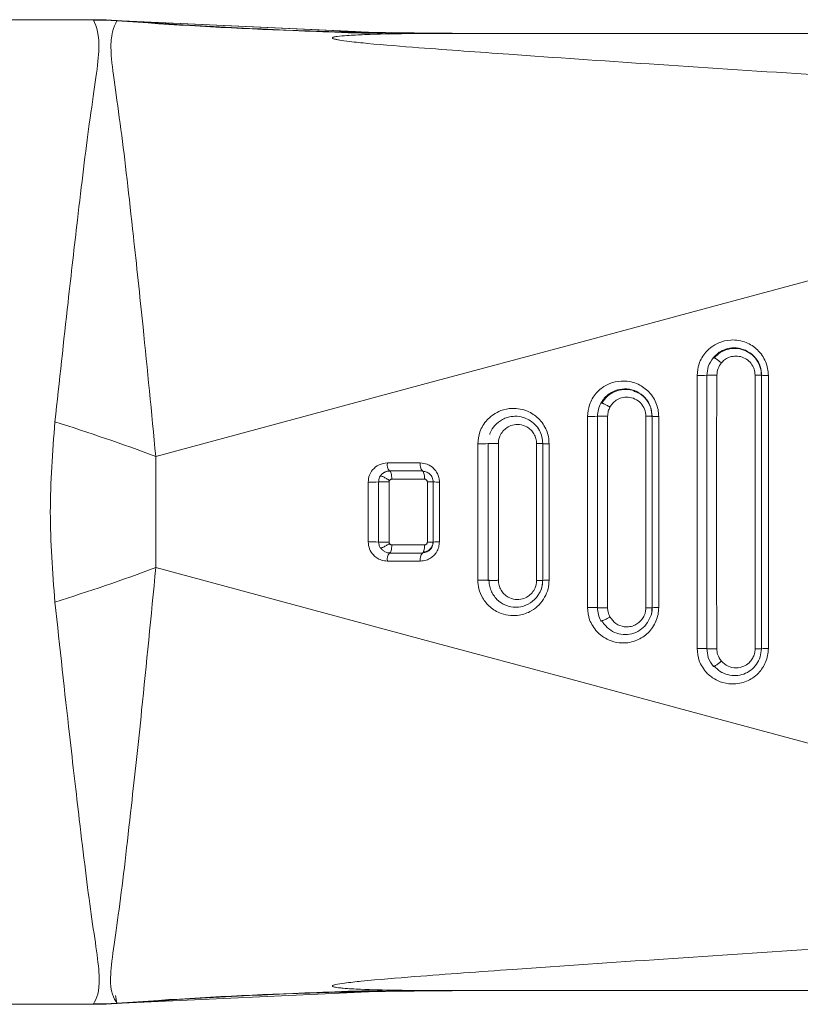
# Model space of a CAD drawing. Header units: millimetres. Extents: x -445 to 1926, y -59 to 420.
# Tile 3 of 44: x -213 to -199, y -48 to -30. Entities that reach past the tile are written whole.
import ezdxf

# ---------------------------------------------------------------- set-up
doc = ezdxf.new("R2010")
doc.units = ezdxf.units.MM
doc.linetypes.add('SLD-Solid', pattern=[0])

msp = doc.modelspace()

# ---------------------------------------------------------------- linework, layer by layer
at = {"color": 7, "linetype": 'SLD-Solid', "lineweight": 18}
for p, q in [((-227.196, -30.108), (-211.822, -30.108)), ((-211.488, -30.117), (-211.825, -30.108)), ((-211.375, -30.125), (-211.825, -30.108)), ((-211.822, -30.108), (-211.82, -30.109)), ((-206.647, -30.344), (-211.415, -30.122)), ((-207.021, -30.326), (-211.415, -30.122)), ((-211.377, -30.124), (-211.377, -30.125)), ((-205.859, -30.354), (-207.459, -30.326)), ((-205.855, -30.354), (-206.354, -30.345)), ((-190.096, -30.358), (-205.29, -30.358)), ((-200.775, -36.613), (-200.775, -41.603)), ((-200.596, -41.607), (-200.596, -36.608)), ((-199.714, -36.608), (-199.714, -41.608)), ((-199.596, -36.608), (-199.714, -36.608)), ((-199.596, -36.608), (-199.596, -41.608)), ((-199.473, -41.604), (-199.473, -36.612)), ((-202.779, -37.362), (-202.779, -40.853)), ((-202.596, -40.858), (-202.596, -37.358)), ((-201.711, -37.358), (-201.711, -40.858)), ((-201.6, -37.358), (-201.711, -37.358)), ((-201.596, -37.358), (-201.6, -37.358)), ((-201.596, -37.358), (-201.596, -40.858)), ((-201.596, -37.892), (-201.596, -37.358)), ((-204.596, -40.358), (-204.596, -37.858)), ((-204.407, -40.357), (-204.407, -37.858)), ((-203.596, -37.858), (-203.708, -37.858)), ((-203.708, -37.858), (-203.708, -40.358)), ((-203.596, -37.858), (-203.596, -40.358)), ((-210.668, -40.122), (-210.668, -38.093)), ((-206.39, -38.36), (-206.416, -38.362)), ((-206.396, -38.358), (-205.796, -38.358)), ((-206.354, -38.508), (-205.755, -38.508)), ((-206.596, -39.658), (-206.596, -38.558)), ((-206.405, -39.658), (-206.405, -38.558)), ((-205.705, -38.558), (-205.705, -39.658)), ((-205.596, -38.558), (-205.596, -39.658)), ((-205.755, -39.708), (-206.354, -39.708)), ((-205.596, -39.658), (-205.603, -39.658)), ((-201.596, -40.858), (-201.596, -39.682)), ((-206.396, -39.858), (-206.39, -39.854)), ((-205.796, -39.858), (-206.396, -39.858)), ((-205.796, -39.858), (-205.786, -39.85)), ((-203.596, -40.358), (-203.708, -40.358)), ((-201.596, -40.858), (-201.711, -40.858)), ((-199.596, -41.608), (-199.714, -41.608)), ((-211.415, -48.094), (-206.647, -47.872)), ((-211.415, -48.094), (-206.647, -47.872)), ((-207.448, -47.89), (-205.855, -47.861)), ((-206.768, -47.878), (-206.354, -47.87)), ((-190.096, -47.858), (-205.29, -47.858)), ((-211.404, -47.947), (-211.377, -48.089)), ((-227.196, -48.108), (-211.822, -48.108)), ((-211.825, -48.107), (-211.375, -48.091))]:
    msp.add_line(p, q, dxfattribs=at)
at = {"color": 7, "linetype": 'SLD-Solid', "lineweight": 18, "flags": 128}
for points in [[(-210.668, -38.093), (-208.163, -37.418), (-205.634, -36.737), (-203.083, -36.05), (-200.513, -35.359), (-197.926, -34.664), (-195.326, -33.965), (-192.715, -33.264), (-190.096, -32.562)], [(-210.668, -40.122), (-208.163, -40.797), (-205.634, -41.479), (-203.083, -42.165), (-200.513, -42.857), (-197.926, -43.552), (-195.326, -44.25), (-192.715, -44.951), (-190.096, -45.654)]]:
    msp.add_lwpolyline(points, dxfattribs=at)
at = {"color": 7, "linetype": 'SLD-Solid', "lineweight": 18}
for centre, radius, start, end in [((-211.748, -35.684), 5.57, 86.1769, 90.5995), ((-205.29, 49.772), 80.13, 265.64339, 269.99986), ((-200.728, -34.907), 1.706, 268.4051, 274.4186), ((-200.723, -134.829), 98.221, 89.8201, 89.92607), ((-202.728, -35.595), 1.768, 268.361, 274.2988), ((-202.691, -181.844), 144.486, 89.88879, 89.96214), ((-222.48, -69.504), 33.558, 69.391, 72.7177), ((-204.729, -36.074), 1.789, 268.2904, 274.2827), ((-204.723, -36.169), 1.694, 268.5653, 274.3259), ((-206.27, -38.245), 0.169, 168.7434, 221.9555), ((-205.666, -38.245), 0.172, 168.8504, 221.0266), ((-206.732, -35.496), 3.065, 268.9755, 272.5392), ((-206.659, -208.573), 170.015, 89.91436, 89.97873), ((-205.507, -36.885), 1.675, 266.9844, 270.7971), ((-206.732, -42.719), 3.065, 87.4604, 91.0247), ((-205.507, -41.33), 1.675, 89.2027, 93.0157), ((-206.27, -39.971), 0.169, 138.0446, 191.2564), ((-205.666, -39.971), 0.172, 138.9729, 191.1502), ((-222.484, -8.713), 33.558, 287.2885, 290.6152), ((-203.505, -41.414), 1.06, 88.6747, 94.908), ((-201.502, -41.913), 1.06, 88.608, 95.0416), ((-199.5, -42.638), 1.035, 88.5026, 95.3014), ((-205.29, -127.988), 80.13, 90.00014, 94.35661), ((-211.748, -42.532), 5.57, 269.4004, 273.8231)]:
    msp.add_arc(centre, radius, start, end, dxfattribs=at)
for points, knots in [([(-212.511, -37.461), (-212.43, -36.717), (-212.289, -35.407), (-212.073, -33.537), (-211.877, -31.872), (-211.641, -30.488), (-211.75, -30.241), (-211.807, -30.114)], [0, 0, 0, 0, 0.190009, 0.334651, 0.538338, 0.761528, 1, 1, 1, 1]), ([(-211.807, -30.114), (-211.812, -30.112), (-211.82, -30.108), (-211.821, -30.108), (-211.822, -30.108)], [0, 0, 0, 0, 0.561067, 1, 1, 1, 1]), ([(-211.822, -30.108), (-211.739, -30.109), (-211.59, -30.11), (-211.442, -30.12), (-211.377, -30.124)], [0, 0, 0, 0, 0.559994, 1, 1, 1, 1]), ([(-210.668, -38.093), (-210.746, -37.291), (-210.882, -35.872), (-211.105, -33.803), (-211.308, -31.973), (-211.559, -30.473), (-211.439, -30.245), (-211.377, -30.126)], [0, 0, 0, 0, 0.190168, 0.336226, 0.540876, 0.762003, 1, 1, 1, 1]), ([(-211.377, -30.126), (-211.377, -30.126), (-211.378, -30.124), (-211.377, -30.124), (-211.377, -30.124)], [0, 0, 0, 0, 0.5563326, 1, 1, 1, 1]), ([(-211.377, -30.124), (-210.203, -30.199), (-208.106, -30.333), (-206.005, -30.35), (-205.081, -30.358)], [0, 0, 0, 0, 0.5600214, 1, 1, 1, 1]), ([(-206.407, -30.373), (-206.74, -30.361), (-207.388, -30.338), (-207.983, -30.314), (-208.272, -30.302)], [0, 0, 0, 0, 0.515573, 1, 1, 1, 1]), ([(-205.29, -30.358), (-205.817, -30.359), (-206.454, -30.361), (-207.134, -30.393), (-207.315, -30.408), (-207.391, -30.42), (-207.418, -30.426), (-207.435, -30.433), (-207.443, -30.44), (-207.44, -30.448), (-207.419, -30.458), (-207.381, -30.468), (-207.286, -30.487), (-207.089, -30.512), (-206.603, -30.562), (-205.632, -30.638), (-203.918, -30.762), (-201.557, -30.925), (-198.258, -31.141), (-194.404, -31.366), (-191.503, -31.449), (-190.096, -31.489)], [0, 0, 0, 0, 0.0796332, 0.0964156, 0.1065059, 0.1089894, 0.110947, 0.1125346, 0.113904, 0.1158361, 0.1179721, 0.1206669, 0.1243532, 0.1359547, 0.1535702, 0.2023597, 0.286651, 0.4171763, 0.5625189, 0.7877925, 1, 1, 1, 1]), ([(-199.473, -36.612), (-199.475, -36.569), (-199.48, -36.483), (-199.521, -36.357), (-199.584, -36.241), (-199.695, -36.111), (-199.844, -36.015), (-200.015, -35.967), (-200.186, -35.957), (-200.363, -35.999), (-200.503, -36.081), (-200.575, -36.144), (-200.605, -36.176), (-200.613, -36.185), (-200.615, -36.187), (-200.67, -36.249), (-200.753, -36.386), (-200.768, -36.54), (-200.775, -36.613)], [0, 0, 0, 0, 0.062546, 0.125984, 0.190344, 0.255585, 0.375281, 0.443712, 0.517666, 0.628248, 0.708015, 0.756845, 0.769623, 0.773095, 0.774103, 0.774624, 0.894592, 1, 1, 1, 1]), ([(-200.478, -36.286), (-200.452, -36.258), (-200.395, -36.2), (-200.278, -36.136), (-200.153, -36.105), (-200.048, -36.108), (-199.936, -36.129), (-199.815, -36.183), (-199.693, -36.298), (-199.611, -36.442), (-199.601, -36.553), (-199.596, -36.608)], [0, 0, 0, 0, 0.0941408, 0.2003753, 0.3239823, 0.4096456, 0.4580935, 0.6047911, 0.7291087, 0.8671379, 1, 1, 1, 1]), ([(-199.6, -36.615), (-199.604, -36.564), (-199.611, -36.462), (-199.681, -36.324), (-199.785, -36.213), (-199.918, -36.14), (-200.066, -36.11), (-200.216, -36.127), (-200.357, -36.187), (-200.429, -36.259), (-200.465, -36.295)], [0, 0, 0, 0, 0.124863, 0.249798, 0.374608, 0.499265, 0.623902, 0.748743, 0.874041, 1, 1, 1, 1]), ([(-200.596, -36.608), (-200.592, -36.554), (-200.581, -36.436), (-200.515, -36.339), (-200.478, -36.286)], [0, 0, 0, 0, 0.457521, 1, 1, 1, 1]), ([(-200.478, -36.286), (-200.477, -36.285), (-200.473, -36.284), (-200.461, -36.288), (-200.446, -36.296), (-200.428, -36.308), (-200.407, -36.322), (-200.384, -36.339), (-200.358, -36.36), (-200.34, -36.375), (-200.331, -36.383)], [0, 0, 0, 0, 0.136997, 0.267542, 0.389037, 0.500005, 0.61097, 0.732462, 0.863004, 1, 1, 1, 1]), ([(-200.332, -36.383), (-200.313, -36.364), (-200.274, -36.322), (-200.192, -36.277), (-200.09, -36.253), (-199.978, -36.262), (-199.871, -36.308), (-199.784, -36.388), (-199.726, -36.491), (-199.718, -36.569), (-199.714, -36.608)], [0, 0, 0, 0, 0.092597, 0.200743, 0.324828, 0.459097, 0.595238, 0.730406, 0.865756, 1, 1, 1, 1]), ([(-200.415, -36.609), (-200.41, -36.565), (-200.402, -36.483), (-200.354, -36.415), (-200.332, -36.383)], [0, 0, 0, 0, 0.521306, 1, 1, 1, 1]), ([(-201.477, -37.362), (-201.479, -37.319), (-201.484, -37.233), (-201.524, -37.108), (-201.587, -36.992), (-201.697, -36.862), (-201.845, -36.766), (-202.017, -36.717), (-202.185, -36.707), (-202.358, -36.746), (-202.497, -36.823), (-202.571, -36.886), (-202.605, -36.921), (-202.67, -36.993), (-202.756, -37.134), (-202.772, -37.29), (-202.779, -37.362)], [0, 0, 0, 0, 0.061878, 0.124857, 0.188968, 0.254162, 0.373199, 0.442031, 0.516873, 0.622785, 0.700954, 0.751296, 0.766004, 0.773716, 0.894498, 1, 1, 1, 1]), ([(-200.415, -41.607), (-200.418, -40.671), (-200.424, -39.005), (-200.417, -37.339), (-200.415, -36.609)], [0, 0, 0, 0, 0.561691, 1, 1, 1, 1]), ([(-199.473, -36.612), (-199.489, -36.612), (-199.523, -36.611), (-199.563, -36.611), (-199.591, -36.609), (-199.594, -36.608), (-199.596, -36.608)], [0, 0, 0, 0, 0.242329, 0.5, 0.757671, 1, 1, 1, 1]), ([(-199.596, -41.608), (-199.596, -40.7), (-199.596, -39.034), (-199.596, -37.367), (-199.596, -36.608)], [0, 0, 0, 0, 0.54443, 1, 1, 1, 1]), ([(-202.533, -37.116), (-202.514, -37.085), (-202.471, -37.018), (-202.369, -36.932), (-202.228, -36.866), (-202.054, -36.848), (-201.874, -36.896), (-201.722, -37.008), (-201.616, -37.17), (-201.602, -37.295), (-201.596, -37.358)], [0, 0, 0, 0, 0.0825, 0.181793, 0.299657, 0.434093, 0.575769, 0.717, 0.858821, 1, 1, 1, 1]), ([(-201.903, -36.91), (-201.922, -36.9), (-201.989, -36.867), (-202.121, -36.861), (-202.278, -36.896), (-202.42, -36.982), (-202.483, -37.072), (-202.515, -37.117)], [0, 0, 0, 0, 0.090978, 0.316754, 0.543152, 0.770777, 1, 1, 1, 1]), ([(-202.367, -37.189), (-202.353, -37.167), (-202.323, -37.12), (-202.252, -37.059), (-202.154, -37.014), (-202.032, -37.001), (-201.907, -37.035), (-201.8, -37.113), (-201.726, -37.226), (-201.716, -37.314), (-201.711, -37.358)], [0, 0, 0, 0, 0.082105, 0.181397, 0.299616, 0.434732, 0.577065, 0.718462, 0.859791, 1, 1, 1, 1]), ([(-201.6, -37.366), (-201.604, -37.311), (-201.612, -37.201), (-201.693, -37.056), (-201.793, -36.953), (-201.873, -36.922), (-201.903, -36.91)], [0, 0, 0, 0, 0.278278, 0.556603, 0.834425, 1, 1, 1, 1]), ([(-203.48, -37.861), (-203.483, -37.82), (-203.487, -37.735), (-203.526, -37.612), (-203.587, -37.497), (-203.696, -37.367), (-203.841, -37.271), (-204.01, -37.22), (-204.176, -37.207), (-204.346, -37.241), (-204.485, -37.313), (-204.56, -37.373), (-204.595, -37.407), (-204.636, -37.45), (-204.691, -37.524), (-204.763, -37.669), (-204.775, -37.787), (-204.783, -37.862)], [0, 0, 0, 0, 0.060747, 0.122593, 0.185575, 0.249635, 0.368452, 0.436493, 0.510081, 0.614537, 0.69179, 0.741759, 0.75649, 0.764365, 0.829929, 0.891129, 1, 1, 1, 1]), ([(-202.596, -37.358), (-202.593, -37.316), (-202.587, -37.231), (-202.551, -37.154), (-202.533, -37.116)], [0, 0, 0, 0, 0.500909, 1, 1, 1, 1]), ([(-202.533, -37.116), (-202.532, -37.115), (-202.529, -37.114), (-202.516, -37.117), (-202.499, -37.122), (-202.479, -37.131), (-202.455, -37.141), (-202.428, -37.155), (-202.398, -37.171), (-202.377, -37.183), (-202.367, -37.189)], [0, 0, 0, 0, 0.137275, 0.26799, 0.389408, 0.499996, 0.610586, 0.732007, 0.862724, 1, 1, 1, 1]), ([(-202.411, -37.358), (-202.409, -37.327), (-202.404, -37.267), (-202.379, -37.214), (-202.367, -37.189)], [0, 0, 0, 0, 0.530381, 1, 1, 1, 1]), ([(-204.566, -37.69), (-204.563, -37.679), (-204.54, -37.62), (-204.472, -37.515), (-204.356, -37.423), (-204.229, -37.371), (-204.099, -37.351), (-203.966, -37.369), (-203.841, -37.421), (-203.736, -37.501), (-203.654, -37.611), (-203.605, -37.733), (-203.599, -37.817), (-203.596, -37.858)], [0, 0, 0, 0, 0.023783, 0.136661, 0.262815, 0.334011, 0.432969, 0.542827, 0.621633, 0.723934, 0.821006, 0.912978, 1, 1, 1, 1]), ([(-202.411, -40.857), (-202.412, -40.199), (-202.415, -39.033), (-202.412, -37.866), (-202.411, -37.358)], [0, 0, 0, 0, 0.5644162, 1, 1, 1, 1]), ([(-201.477, -37.362), (-201.493, -37.361), (-201.525, -37.361), (-201.564, -37.36), (-201.591, -37.359), (-201.594, -37.358), (-201.596, -37.358)], [0, 0, 0, 0, 0.242616, 0.5, 0.757384, 1, 1, 1, 1]), ([(-201.477, -40.854), (-201.477, -40.232), (-201.477, -39.068), (-201.477, -37.904), (-201.477, -37.362)], [0, 0, 0, 0, 0.534492, 1, 1, 1, 1]), ([(-212.511, -40.755), (-212.553, -40.206), (-212.638, -39.108), (-212.553, -38.01), (-212.511, -37.461)], [0, 0, 0, 0, 0.499972, 1, 1, 1, 1]), ([(-204.407, -37.858), (-204.406, -37.836), (-204.404, -37.788), (-204.379, -37.71), (-204.329, -37.63), (-204.251, -37.56), (-204.146, -37.511), (-204.016, -37.501), (-203.899, -37.539), (-203.811, -37.604), (-203.754, -37.678), (-203.716, -37.764), (-203.711, -37.827), (-203.708, -37.858)], [0, 0, 0, 0, 0.058055, 0.128833, 0.221266, 0.309063, 0.41483, 0.536314, 0.663474, 0.747859, 0.832233, 0.916537, 1, 1, 1, 1]), ([(-204.783, -37.862), (-204.783, -38.302), (-204.783, -39.132), (-204.783, -39.962), (-204.783, -40.353)], [0, 0, 0, 0, 0.529154, 1, 1, 1, 1]), ([(-204.595, -37.858), (-204.594, -37.858), (-204.592, -37.858), (-204.577, -37.858), (-204.559, -37.858), (-204.536, -37.858), (-204.51, -37.858), (-204.479, -37.858), (-204.443, -37.858), (-204.42, -37.858), (-204.407, -37.858)], [0, 0, 0, 0, 0.137223, 0.267433, 0.387963, 0.497455, 0.608552, 0.730615, 0.862046, 1, 1, 1, 1]), ([(-203.48, -37.861), (-203.496, -37.861), (-203.528, -37.861), (-203.565, -37.86), (-203.591, -37.859), (-203.594, -37.858), (-203.596, -37.858)], [0, 0, 0, 0, 0.24289, 0.5, 0.75711, 1, 1, 1, 1]), ([(-203.48, -40.354), (-203.481, -39.905), (-203.481, -39.074), (-203.481, -38.243), (-203.48, -37.861)], [0, 0, 0, 0, 0.541, 1, 1, 1, 1]), ([(-206.436, -38.212), (-206.488, -38.219), (-206.59, -38.232), (-206.703, -38.323), (-206.773, -38.437), (-206.782, -38.518), (-206.786, -38.56)], [0, 0, 0, 0, 0.28802, 0.566583, 0.772902, 1, 1, 1, 1]), ([(-205.835, -38.212), (-205.947, -38.212), (-206.148, -38.212), (-206.348, -38.212), (-206.436, -38.212)], [0, 0, 0, 0, 0.561946, 1, 1, 1, 1]), ([(-205.484, -38.56), (-205.486, -38.533), (-205.49, -38.477), (-205.523, -38.392), (-205.589, -38.301), (-205.699, -38.226), (-205.791, -38.216), (-205.835, -38.212)], [0, 0, 0, 0, 0.1465762, 0.3014233, 0.4880029, 0.7557657, 1, 1, 1, 1]), ([(-206.596, -38.558), (-206.594, -38.537), (-206.591, -38.499), (-206.573, -38.466), (-206.565, -38.451)], [0, 0, 0, 0, 0.542921, 1, 1, 1, 1]), ([(-206.565, -38.451), (-206.563, -38.45), (-206.561, -38.448), (-206.549, -38.45), (-206.531, -38.456), (-206.508, -38.466), (-206.48, -38.48), (-206.451, -38.497), (-206.423, -38.514), (-206.405, -38.526), (-206.397, -38.531)], [0, 0, 0, 0, 0.113772, 0.23665, 0.366446, 0.5, 0.633555, 0.763351, 0.886228, 1, 1, 1, 1]), ([(-206.391, -38.361), (-206.404, -38.361), (-206.431, -38.361), (-206.471, -38.373), (-206.502, -38.388), (-206.516, -38.401), (-206.52, -38.405)], [0, 0, 0, 0, 0.275491, 0.577865, 0.880817, 1, 1, 1, 1]), ([(-206.397, -38.531), (-206.394, -38.528), (-206.39, -38.522), (-206.38, -38.514), (-206.368, -38.509), (-206.359, -38.508), (-206.354, -38.508)], [0, 0, 0, 0, 0.229085, 0.45991, 0.730436, 1, 1, 1, 1]), ([(-205.599, -38.559), (-205.599, -38.545), (-205.601, -38.518), (-205.614, -38.478), (-205.634, -38.443), (-205.661, -38.412), (-205.694, -38.389), (-205.73, -38.372), (-205.761, -38.364), (-205.78, -38.365), (-205.785, -38.365)], [0, 0, 0, 0, 0.136088, 0.272293, 0.40815, 0.543189, 0.677342, 0.810729, 0.943649, 1, 1, 1, 1]), ([(-205.755, -38.508), (-205.75, -38.508), (-205.738, -38.509), (-205.725, -38.517), (-205.716, -38.527), (-205.71, -38.536), (-205.706, -38.547), (-205.706, -38.554), (-205.705, -38.558)], [0, 0, 0, 0, 0.221138, 0.439118, 0.583471, 0.720101, 0.856449, 1, 1, 1, 1]), ([(-206.786, -38.56), (-206.786, -38.765), (-206.787, -39.13), (-206.786, -39.495), (-206.786, -39.655)], [0, 0, 0, 0, 0.559798, 1, 1, 1, 1]), ([(-206.405, -38.558), (-206.404, -38.553), (-206.404, -38.544), (-206.399, -38.535), (-206.397, -38.531)], [0, 0, 0, 0, 0.51432, 1, 1, 1, 1]), ([(-205.596, -39.658), (-205.596, -39.449), (-205.596, -39.083), (-205.596, -38.716), (-205.596, -38.558)], [0, 0, 0, 0, 0.568884, 1, 1, 1, 1]), ([(-205.484, -39.656), (-205.484, -39.448), (-205.484, -39.083), (-205.484, -38.717), (-205.484, -38.56)], [0, 0, 0, 0, 0.568848, 1, 1, 1, 1]), ([(-206.786, -39.655), (-206.781, -39.699), (-206.772, -39.787), (-206.706, -39.885), (-206.628, -39.951), (-206.541, -39.994), (-206.472, -40), (-206.436, -40.004)], [0, 0, 0, 0, 0.235731, 0.471718, 0.618505, 0.795531, 1, 1, 1, 1]), ([(-206.565, -39.764), (-206.574, -39.748), (-206.592, -39.715), (-206.594, -39.677), (-206.596, -39.658)], [0, 0, 0, 0, 0.4957505, 1, 1, 1, 1]), ([(-206.596, -39.658), (-206.595, -39.658), (-206.592, -39.658), (-206.58, -39.658), (-206.56, -39.658), (-206.534, -39.658), (-206.502, -39.658), (-206.469, -39.658), (-206.436, -39.658), (-206.415, -39.658), (-206.405, -39.658)], [0, 0, 0, 0, 0.113929, 0.236843, 0.366572, 0.5, 0.633427, 0.763157, 0.886071, 1, 1, 1, 1]), ([(-206.565, -39.764), (-206.563, -39.765), (-206.561, -39.767), (-206.549, -39.766), (-206.531, -39.76), (-206.508, -39.75), (-206.48, -39.736), (-206.451, -39.719), (-206.423, -39.702), (-206.405, -39.69), (-206.397, -39.684)], [0, 0, 0, 0, 0.113774, 0.236652, 0.366449, 0.500003, 0.633557, 0.763352, 0.886229, 1, 1, 1, 1]), ([(-206.557, -39.761), (-206.546, -39.776), (-206.525, -39.806), (-206.481, -39.836), (-206.435, -39.854), (-206.404, -39.855), (-206.39, -39.855)], [0, 0, 0, 0, 0.267867, 0.531732, 0.792368, 1, 1, 1, 1]), ([(-206.397, -39.685), (-206.399, -39.68), (-206.404, -39.671), (-206.404, -39.662), (-206.405, -39.658)], [0, 0, 0, 0, 0.5566112, 1, 1, 1, 1]), ([(-206.354, -39.708), (-206.358, -39.708), (-206.366, -39.707), (-206.377, -39.703), (-206.388, -39.696), (-206.394, -39.688), (-206.397, -39.685)], [0, 0, 0, 0, 0.230223, 0.458076, 0.731449, 1, 1, 1, 1]), ([(-206.39, -39.854), (-206.387, -39.852), (-206.378, -39.848), (-206.366, -39.816), (-206.356, -39.767), (-206.355, -39.727), (-206.354, -39.708)], [0, 0, 0, 0, 0.182937, 0.455291, 0.727646, 1, 1, 1, 1]), ([(-205.835, -40.004), (-205.798, -40.001), (-205.731, -39.995), (-205.644, -39.952), (-205.58, -39.9), (-205.53, -39.834), (-205.492, -39.753), (-205.487, -39.688), (-205.484, -39.656)], [0, 0, 0, 0, 0.202596, 0.375556, 0.525095, 0.653417, 0.825697, 1, 1, 1, 1]), ([(-205.785, -39.851), (-205.78, -39.851), (-205.761, -39.851), (-205.73, -39.843), (-205.694, -39.827), (-205.661, -39.803), (-205.634, -39.773), (-205.614, -39.737), (-205.601, -39.698), (-205.599, -39.671), (-205.599, -39.657)], [0, 0, 0, 0, 0.056329, 0.189246, 0.32263, 0.456792, 0.591826, 0.72769, 0.863883, 1, 1, 1, 1]), ([(-205.781, -39.837), (-205.769, -39.836), (-205.745, -39.835), (-205.711, -39.825), (-205.679, -39.808), (-205.651, -39.784), (-205.628, -39.755), (-205.612, -39.721), (-205.603, -39.688), (-205.603, -39.667), (-205.603, -39.658)], [0, 0, 0, 0, 0.1279705, 0.2560735, 0.3847175, 0.5142311, 0.6447032, 0.7760674, 0.9080071, 1, 1, 1, 1]), ([(-205.705, -39.658), (-205.706, -39.664), (-205.707, -39.675), (-205.715, -39.689), (-205.724, -39.698), (-205.734, -39.704), (-205.744, -39.707), (-205.752, -39.708), (-205.755, -39.708)], [0, 0, 0, 0, 0.216784, 0.429725, 0.57505, 0.713795, 0.853095, 1, 1, 1, 1]), ([(-205.603, -39.658), (-205.603, -39.658), (-205.606, -39.658), (-205.625, -39.658), (-205.659, -39.658), (-205.69, -39.658), (-205.705, -39.658)], [0, 0, 0, 0, 0.026941, 0.351294, 0.675647, 1, 1, 1, 1]), ([(-211.377, -48.089), (-211.439, -47.991), (-211.561, -47.798), (-211.339, -46.474), (-211.139, -44.717), (-210.904, -42.559), (-210.754, -41.012), (-210.668, -40.122)], [0, 0, 0, 0, 0.215583, 0.424685, 0.63353, 0.789403, 1, 1, 1, 1]), ([(-206.436, -40.004), (-206.324, -40.004), (-206.124, -40.004), (-205.923, -40.004), (-205.835, -40.004)], [0, 0, 0, 0, 0.558043, 1, 1, 1, 1]), ([(-204.783, -40.353), (-204.779, -40.406), (-204.77, -40.521), (-204.696, -40.694), (-204.561, -40.857), (-204.378, -40.965), (-204.191, -41.006), (-203.999, -40.999), (-203.817, -40.934), (-203.66, -40.813), (-203.556, -40.673), (-203.492, -40.517), (-203.484, -40.408), (-203.48, -40.354)], [0, 0, 0, 0, 0.076965, 0.166947, 0.269919, 0.38582, 0.476343, 0.553972, 0.670083, 0.757758, 0.841976, 0.922725, 1, 1, 1, 1]), ([(-204.783, -40.353), (-204.773, -40.353), (-204.752, -40.353), (-204.719, -40.353), (-204.686, -40.354), (-204.655, -40.354), (-204.629, -40.355), (-204.61, -40.356), (-204.599, -40.357), (-204.597, -40.357), (-204.596, -40.358)], [0, 0, 0, 0, 0.11405, 0.236992, 0.366668, 0.499995, 0.633322, 0.763001, 0.885946, 1, 1, 1, 1]), ([(-204.596, -40.358), (-204.595, -40.358), (-204.592, -40.358), (-204.585, -40.358), (-204.578, -40.358), (-204.577, -40.358)], [0, 0, 0, 0, 0.445224, 0.925518, 1, 1, 1, 1]), ([(-204.578, -40.347), (-204.576, -40.38), (-204.573, -40.447), (-204.543, -40.543), (-204.497, -40.631), (-204.414, -40.732), (-204.278, -40.823), (-204.088, -40.861), (-203.898, -40.825), (-203.764, -40.734), (-203.691, -40.652), (-203.671, -40.612), (-203.665, -40.601)], [0, 0, 0, 0, 0.0764441, 0.1526861, 0.2286153, 0.3041635, 0.4534008, 0.6015295, 0.7492087, 0.8970461, 0.9714972, 1, 1, 1, 1]), ([(-204.577, -40.358), (-204.572, -40.358), (-204.561, -40.358), (-204.536, -40.358), (-204.505, -40.358), (-204.471, -40.358), (-204.438, -40.357), (-204.417, -40.357), (-204.407, -40.357)], [0, 0, 0, 0, 0.148734, 0.328047, 0.507355, 0.681695, 0.846881, 1, 1, 1, 1]), ([(-203.708, -40.358), (-203.71, -40.379), (-203.712, -40.427), (-203.737, -40.506), (-203.786, -40.586), (-203.865, -40.656), (-203.97, -40.704), (-204.1, -40.714), (-204.217, -40.677), (-204.304, -40.612), (-204.362, -40.538), (-204.4, -40.451), (-204.405, -40.388), (-204.407, -40.357)], [0, 0, 0, 0, 0.0579524, 0.1286813, 0.2210562, 0.3087858, 0.4144579, 0.5358371, 0.6629068, 0.7472331, 0.8315533, 0.9157936, 1, 1, 1, 1]), ([(-203.596, -40.358), (-203.598, -40.39), (-203.603, -40.461), (-203.626, -40.548), (-203.657, -40.592), (-203.666, -40.604)], [0, 0, 0, 0, 0.373987, 0.824803, 1, 1, 1, 1]), ([(-203.665, -40.601), (-203.655, -40.584), (-203.629, -40.538), (-203.604, -40.455), (-203.601, -40.39), (-203.599, -40.358)], [0, 0, 0, 0, 0.235899, 0.618047, 1, 1, 1, 1]), ([(-211.807, -48.101), (-211.75, -47.994), (-211.637, -47.782), (-211.847, -46.556), (-212.04, -44.958), (-212.267, -43.008), (-212.421, -41.581), (-212.511, -40.755)], [0, 0, 0, 0, 0.2154963, 0.427053, 0.6352748, 0.7887325, 1, 1, 1, 1]), ([(-202.779, -40.853), (-202.771, -40.93), (-202.759, -41.049), (-202.685, -41.195), (-202.629, -41.27), (-202.562, -41.338), (-202.482, -41.403), (-202.334, -41.477), (-202.168, -41.509), (-202.008, -41.496), (-201.84, -41.447), (-201.693, -41.35), (-201.584, -41.219), (-201.523, -41.105), (-201.484, -40.982), (-201.479, -40.897), (-201.477, -40.854)], [0, 0, 0, 0, 0.110611, 0.172342, 0.238205, 0.247621, 0.314107, 0.3903, 0.491869, 0.561418, 0.627803, 0.750448, 0.81342, 0.876012, 0.938203, 1, 1, 1, 1]), ([(-202.779, -40.853), (-202.767, -40.853), (-202.744, -40.853), (-202.71, -40.853), (-202.681, -40.854), (-202.655, -40.854), (-202.633, -40.855), (-202.614, -40.855), (-202.6, -40.856), (-202.597, -40.857), (-202.596, -40.858)], [0, 0, 0, 0, 0.136988, 0.267526, 0.389022, 0.5, 0.610979, 0.732475, 0.863013, 1, 1, 1, 1]), ([(-202.596, -40.858), (-202.595, -40.858), (-202.592, -40.858), (-202.58, -40.858), (-202.561, -40.857), (-202.536, -40.857), (-202.506, -40.857), (-202.473, -40.857), (-202.441, -40.857), (-202.421, -40.857), (-202.411, -40.857)], [0, 0, 0, 0, 0.11449, 0.237535, 0.367027, 0.5, 0.632973, 0.762465, 0.88551, 1, 1, 1, 1]), ([(-202.533, -41.099), (-202.551, -41.061), (-202.587, -40.985), (-202.593, -40.9), (-202.596, -40.858)], [0, 0, 0, 0, 0.498876, 1, 1, 1, 1]), ([(-202.367, -41.027), (-202.381, -40.995), (-202.406, -40.941), (-202.409, -40.882), (-202.411, -40.857)], [0, 0, 0, 0, 0.5847, 1, 1, 1, 1]), ([(-201.711, -40.858), (-201.712, -40.877), (-201.714, -40.918), (-201.732, -40.984), (-201.771, -41.061), (-201.833, -41.129), (-201.914, -41.18), (-202.005, -41.208), (-202.126, -41.21), (-202.268, -41.16), (-202.334, -41.071), (-202.367, -41.027)], [0, 0, 0, 0, 0.060359, 0.131534, 0.221024, 0.334782, 0.426548, 0.531655, 0.646832, 0.824075, 1, 1, 1, 1]), ([(-201.626, -41.019), (-201.626, -41.019), (-201.6, -40.971), (-201.6, -40.914), (-201.6, -40.858)], [0, 0, 0, 0, 0.00015, 1, 1, 1, 1]), ([(-201.596, -40.858), (-201.597, -40.893), (-201.599, -40.949), (-201.619, -41.001), (-201.626, -41.02)], [0, 0, 0, 0, 0.632381, 1, 1, 1, 1]), ([(-202.519, -41.091), (-202.488, -41.137), (-202.426, -41.228), (-202.285, -41.316), (-202.128, -41.356), (-201.966, -41.343), (-201.818, -41.277), (-201.694, -41.168), (-201.649, -41.068), (-201.626, -41.019)], [0, 0, 0, 0, 0.144622, 0.288166, 0.430858, 0.573078, 0.71521, 0.857515, 1, 1, 1, 1]), ([(-202.514, -41.098), (-202.51, -41.097), (-202.5, -41.094), (-202.479, -41.085), (-202.452, -41.072), (-202.422, -41.058), (-202.394, -41.042), (-202.375, -41.032), (-202.367, -41.027)], [0, 0, 0, 0, 0.1329768, 0.3154517, 0.4979218, 0.6754256, 0.8437655, 1, 1, 1, 1]), ([(-202.533, -41.099), (-202.532, -41.1), (-202.53, -41.102), (-202.523, -41.101), (-202.515, -41.098), (-202.514, -41.098)], [0, 0, 0, 0, 0.423279, 0.879346, 1, 1, 1, 1]), ([(-200.775, -41.603), (-200.767, -41.679), (-200.755, -41.799), (-200.681, -41.946), (-200.627, -42.017), (-200.587, -42.059), (-200.555, -42.091), (-200.479, -42.152), (-200.338, -42.225), (-200.165, -42.26), (-199.999, -42.245), (-199.872, -42.206), (-199.754, -42.144), (-199.625, -42.036), (-199.53, -41.89), (-199.48, -41.732), (-199.475, -41.647), (-199.473, -41.604)], [0, 0, 0, 0, 0.110942, 0.173124, 0.239628, 0.241655, 0.258811, 0.307476, 0.385541, 0.492879, 0.564835, 0.630147, 0.688785, 0.760401, 0.875589, 0.937327, 1, 1, 1, 1]), ([(-200.775, -41.603), (-200.764, -41.603), (-200.741, -41.603), (-200.7, -41.603), (-200.653, -41.604), (-200.619, -41.605), (-200.601, -41.606), (-200.598, -41.607), (-200.596, -41.607)], [0, 0, 0, 0, 0.136932, 0.26754, 0.5, 0.73246, 0.863068, 1, 1, 1, 1]), ([(-200.596, -41.607), (-200.595, -41.607), (-200.592, -41.607), (-200.58, -41.607), (-200.561, -41.607), (-200.536, -41.607), (-200.507, -41.607), (-200.476, -41.607), (-200.444, -41.607), (-200.424, -41.607), (-200.415, -41.607)], [0, 0, 0, 0, 0.115075, 0.238254, 0.367497, 0.499999, 0.632502, 0.761745, 0.884924, 1, 1, 1, 1]), ([(-200.478, -41.93), (-200.515, -41.877), (-200.581, -41.78), (-200.592, -41.662), (-200.596, -41.607)], [0, 0, 0, 0, 0.540985, 1, 1, 1, 1]), ([(-200.465, -41.921), (-200.429, -41.957), (-200.358, -42.029), (-200.217, -42.088), (-200.069, -42.106), (-199.921, -42.077), (-199.788, -42.005), (-199.684, -41.896), (-199.613, -41.759), (-199.605, -41.658), (-199.6, -41.608)], [0, 0, 0, 0, 0.126137, 0.251563, 0.376482, 0.501143, 0.625768, 0.750492, 0.875294, 1, 1, 1, 1]), ([(-200.331, -41.833), (-200.358, -41.793), (-200.405, -41.724), (-200.412, -41.642), (-200.415, -41.607)], [0, 0, 0, 0, 0.581601, 1, 1, 1, 1]), ([(-199.714, -41.608), (-199.715, -41.626), (-199.717, -41.664), (-199.733, -41.726), (-199.766, -41.797), (-199.827, -41.873), (-199.928, -41.939), (-200.064, -41.968), (-200.216, -41.939), (-200.293, -41.868), (-200.331, -41.833)], [0, 0, 0, 0, 0.061647, 0.133405, 0.22224, 0.333845, 0.472371, 0.638681, 0.819589, 1, 1, 1, 1]), ([(-200.478, -41.93), (-200.477, -41.93), (-200.474, -41.932), (-200.467, -41.93), (-200.461, -41.927), (-200.459, -41.926)], [0, 0, 0, 0, 0.426301, 0.884013, 1, 1, 1, 1]), ([(-200.459, -41.926), (-200.456, -41.924), (-200.447, -41.92), (-200.428, -41.908), (-200.404, -41.892), (-200.379, -41.873), (-200.354, -41.853), (-200.339, -41.84), (-200.331, -41.833)], [0, 0, 0, 0, 0.13439, 0.316128, 0.497857, 0.67489, 0.843224, 1, 1, 1, 1]), ([(-190.096, -46.727), (-191.933, -46.784), (-195.71, -46.902), (-200.394, -47.212), (-203.834, -47.447), (-205.674, -47.58), (-206.703, -47.662), (-207.18, -47.714), (-207.353, -47.74), (-207.421, -47.758), (-207.442, -47.769), (-207.442, -47.779), (-207.422, -47.789), (-207.382, -47.798), (-207.321, -47.806), (-207.172, -47.821), (-206.826, -47.839), (-206.174, -47.855), (-205.625, -47.857), (-205.29, -47.858)], [0, 0, 0, 0, 0.277154, 0.569443, 0.709641, 0.801655, 0.852576, 0.869317, 0.879228, 0.882226, 0.884534, 0.88657, 0.888768, 0.891501, 0.895083, 0.899771, 0.916625, 0.949186, 1, 1, 1, 1]), ([(-211.377, -48.091), (-210.203, -48.016), (-208.106, -47.883), (-206.005, -47.865), (-205.081, -47.858)], [0, 0, 0, 0, 0.560021, 1, 1, 1, 1]), ([(-208.272, -47.914), (-207.983, -47.902), (-207.387, -47.878), (-206.74, -47.855), (-206.406, -47.843)], [0, 0, 0, 0, 0.484427, 1, 1, 1, 1]), ([(-211.822, -48.108), (-211.739, -48.107), (-211.59, -48.105), (-211.442, -48.096), (-211.377, -48.091)], [0, 0, 0, 0, 0.559994, 1, 1, 1, 1]), ([(-211.822, -48.108), (-211.821, -48.107), (-211.82, -48.107), (-211.811, -48.103), (-211.807, -48.101)], [0, 0, 0, 0, 0.558771, 1, 1, 1, 1]), ([(-211.377, -48.091), (-211.377, -48.091), (-211.378, -48.091), (-211.377, -48.09), (-211.377, -48.089)], [0, 0, 0, 0, 0.56272, 1, 1, 1, 1])]:
    msp.add_open_spline(points, degree=3, knots=knots, dxfattribs=at)
for points in [[(-206.565, -38.451), (-206.555, -38.438), (-206.535, -38.41), (-206.493, -38.381), (-206.446, -38.361), (-206.412, -38.359), (-206.396, -38.358)], [(-206.396, -38.358), (-206.39, -38.36), (-206.379, -38.365), (-206.366, -38.399), (-206.356, -38.449), (-206.355, -38.488), (-206.354, -38.508)], [(-205.796, -38.358), (-205.79, -38.36), (-205.78, -38.365), (-205.766, -38.399), (-205.757, -38.449), (-205.756, -38.488), (-205.755, -38.508)], [(-205.596, -38.558), (-205.597, -38.558), (-205.6, -38.558), (-205.624, -38.558), (-205.66, -38.558), (-205.69, -38.558), (-205.705, -38.558)], [(-205.796, -39.858), (-205.79, -39.856), (-205.78, -39.851), (-205.766, -39.816), (-205.757, -39.767), (-205.756, -39.727), (-205.755, -39.708)]]:
    msp.add_open_spline(points, degree=3, dxfattribs=at)

doc.saveas('drawing.dxf')
